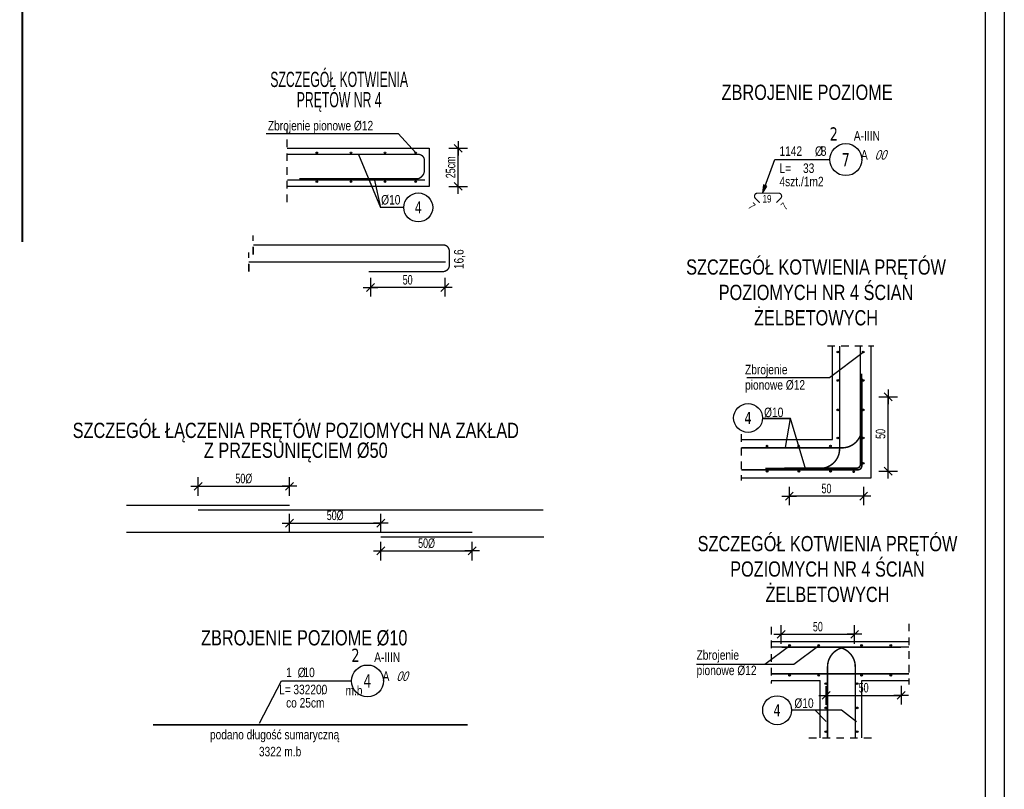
# Model space of a CAD drawing. Header units: millimetres. Extents: x 2694 to 13045, y 509 to 5574.
# Tile 8 of 13: x 3137 to 3783, y 1187 to 1693. Entities that reach past the tile are written whole.
import ezdxf
from ezdxf.enums import TextEntityAlignment as Align

# ---------------------------------------------------------------- set-up
doc = ezdxf.new("R2010")
doc.units = ezdxf.units.MM
doc.header["$LTSCALE"] = 25
doc.linetypes.add('MP', pattern=[0.36, 0.2, -0.16])
for name, color, linetype in [('BA_ram', 2, 'Continuous'), ('BA_txg', 3, 'Continuous'), ('BA_txs', 2, 'Continuous'), ('BA_wig', 3, 'Continuous'), ('BA_wym', 1, 'Continuous'), ('BiK-pr.widok', 3, 'Continuous'), ('BZ_lpm', 1, 'MP'), ('BZ_odn', 1, 'Continuous'), ('BZ_opi1', 7, 'Continuous'), ('BZ_opi2', 4, 'Continuous'), ('BZ_opi3', 30, 'Continuous'), ('BZ_opi4', 53, 'Continuous'), ('BZ_P_wid', 3, 'Continuous'), ('BZ_P_wyc', 134, 'Continuous'), ('BZ_pom', 6, 'Continuous'), ('BZ_wis', 2, 'Continuous'), ('BZ_wym', 1, 'Continuous')]:
    doc.layers.add(name, color=color, linetype=linetype)
doc.styles.add('BIKTBG', font='tahoma.ttf', dxfattribs={"width": 0.85})
doc.styles.add('BIKTC', font='bikromsw.shx', dxfattribs={"width": 0.85})
doc.styles.add('BIKTG', font='bikromsw.shx', dxfattribs={"width": 0.8})
doc.styles.add('BIKTS', font='bikromsw.shx', dxfattribs={"width": 0.8})
doc.styles.add('BIKWYM', font='bikromsw.shx', dxfattribs={"width": 0.7})
doc.dimstyles.new('BA_BGR_25_cm', dxfattribs={"dimscale": 0.25, "dimtxt": 25, "dimasz": 1.666667, "dimexe": 0, "dimexo": 0, "dimgap": 0, "dimtad": 0, "dimdec": 1, "dimrnd": 0.5, "dimzin": 9, "dimdsep": 46, "dimtxsty": 'BIKWYM', "dimblk": 'NONE', "dimcen": 0, "dimse1": 1, "dimse2": 1, "dimclrd": 256, "dimclre": 256, "dimclrt": 7, "dimadec": 0, "dimazin": 0, "dimtfac": 0.033333, "dimtdec": 1, "dimtmove": 0, "dimatfit": 3, "dimldrblk": 'NONE', "dimfxl": 1, "dimtvp": 0.8, "dimtolj": 1, "dimarcsym": 0})
doc.dimstyles.new('BA_KR_25_cm', dxfattribs={"dimscale": 0.25, "dimtxt": 25, "dimasz": 1.666667, "dimexe": 24, "dimexo": 0, "dimgap": 0, "dimtad": 0, "dimdec": 1, "dimrnd": 0.5, "dimzin": 9, "dimdsep": 46, "dimtxsty": 'BIKWYM', "dimblk": 'WYM-KR', "dimcen": 0, "dimdle": 20, "dimclrd": 256, "dimclre": 256, "dimclrt": 2, "dimadec": 0, "dimazin": 0, "dimtfac": 0.033333, "dimtdec": 1, "dimtmove": 0, "dimatfit": 3, "dimldrblk": 'WYM-KR', "dimfxl": 25, "dimfxlon": 1, "dimtvp": 0.8, "dimtolj": 1, "dimarcsym": 0})
doc.dimstyles.new('BA_ST_25_cm', dxfattribs={"dimscale": 0.25, "dimtxt": 25, "dimasz": 1.666667, "dimexe": 24, "dimexo": 0, "dimgap": 0, "dimtad": 0, "dimdec": 1, "dimrnd": 0.5, "dimdsep": 46, "dimtxsty": 'BIKWYM', "dimblk": 'WYM-ST', "dimcen": 0, "dimdle": 20, "dimclrd": 256, "dimclre": 256, "dimclrt": 7, "dimadec": 0, "dimazin": 0, "dimtfac": 0.033333, "dimtdec": 1, "dimtix": 1, "dimtmove": 2, "dimatfit": 3, "dimldrblk": 'WYM-ST', "dimfxl": 1, "dimtvp": 0.8, "dimtolj": 1, "dimtzin": 0, "dimarcsym": 0})

# ---------------------------------------------------------------- blocks, each defined once
blk = doc.blocks.new('_None')
blk = doc.blocks.new('bik_BlkOpPret', base_point=(1524.45, 7050.26))
at = {"layer": 'BZ_opi1', "style": 'BIKTS', "width": 0.6}
for tag, p in [('SZTUK', (1533.83, 7057.76)), ('PRZEDR_FI', (1554.72, 7057.76)), ('PRZEKROJ', (1563.29, 7057.76)), ('PRZEDR_L', (1533.83, 7024.01)), ('DLUGOSC', (1568.65, 7024.01)), ('UWAGA', (1533.83, 6997.76))]:
    blk.add_attdef(tag, p, '', height=18.75, dxfattribs=at)
at = {"layer": 'BZ_opi2', "style": 'BIKTBG', "width": 0.6}
blk.add_attdef('NUMER', text='', height=26.25, dxfattribs=at).set_placement((1620.77, 7050.26), align=Align.MIDDLE_CENTER)
at = {"layer": 'BZ_pom', "width": 0.6}
for tag, p, height, style in [('POZYCJA', (1589.27, 7087.76), 26.25, 'BIKTBG'), ('GATUNEK', (1630.22, 7087.76), 18.75, 'BIKTS'), ('METODA_L', (1639.09, 7050.26), 18.75, 'BIKTS'), ('EURO_KOD', (1663.74, 7050.26), 18.75, 'BIKTS')]:
    blk.add_attdef(tag, p, '', height=height, dxfattribs=dict(at, style=style))
at = {"layer": 'BZ_wym', "width": 0.6}
for tag, p, height, style, flags in [('PRZEDR_NR', (1533.83, 6969.63), 26.25, 'BIKTBG', 1), ('PRZEDR_SZT', (1533.83, 6941.51), 18.75, 'BIKTS', 1), ('TYP_PRETA', (1533.83, 6913.38), 18.75, 'BIKTS', 3), ('EURO_KOD_SEGMENTY', (1567.58, 6885.26), 18.75, 'BIKTS', 3), ('HAK_1', (1533.83, 6857.13), 18.75, 'BIKTS', 3), ('HAK_2', (1533.83, 6829.01), 18.75, 'BIKTS', 3), ('ID', (1533.83, 6800.88), 18.75, 'BIKTS', 3), ('ID_C', (1533.83, 6772.76), 18.75, 'BIKTS', 3), ('b_atr_0', (1533.83, 6744.63), 18.75, 'BIKTS', 3)]:
    blk.add_attdef(tag, p, '', height=height, dxfattribs=dict(at, style=style, flags=flags))
blk = doc.blocks.new('WYM-KR')
at = {"linetype": 'ByBlock'}
blk.add_line((11.52, 0), (-11.52, 0), dxfattribs=at)
at = {"color": 7, "linetype": 'ByBlock'}
blk.add_line((6.24, 6.24), (-6.24, -6.24), dxfattribs=at)
blk = doc.blocks.new('*D47')
at = {"layer": 'BA_wym', "lineweight": -2}
for p, q in [((3666.32, 1242.86), (3666.32, 1255.11)), ((3715.62, 1255.36), (3715.62, 1243.11)), ((3666.74, 1249.11), (3715.2, 1249.11))]:
    blk.add_line(p, q, dxfattribs=at)
at = {"layer": 'Defpoints', "color": 0}
for p in [(3715.62, 1280.92), (3715.62, 1249.11), (3666.32, 1241.67)]:
    blk.add_point(p, dxfattribs=at)
at = {"layer": 'BA_wym', "lineweight": -2, "xscale": 0.4166666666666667, "yscale": 0.4166666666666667, "zscale": 0.4166666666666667, "rotation": 180}
blk.add_blockref('WYM-KR', (3666.32, 1249.11), dxfattribs=at)
at = {"layer": 'BA_wym', "lineweight": -2, "xscale": 0.4166666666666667, "yscale": 0.4166666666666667, "zscale": 0.4166666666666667}
blk.add_blockref('WYM-KR', (3715.62, 1249.11), dxfattribs=at)
at = {"layer": 'BA_wym', "color": 2, "insert": (3690.97, 1254.11), "char_height": 6.25, "attachment_point": 5, "style": 'BIKWYM'}
blk.add_mtext('\\A1;50', dxfattribs=at)
blk = doc.blocks.new('*D48')
at = {"layer": 'BA_wym', "lineweight": -2}
for p, q in [((3636.76, 1282.96), (3636.76, 1295.21)), ((3685.04, 1282.96), (3685.04, 1295.21)), ((3637.18, 1289.21), (3684.63, 1289.21))]:
    blk.add_line(p, q, dxfattribs=at)
at = {"layer": 'Defpoints', "color": 0}
for p in [(3685.04, 1289.21), (3636.76, 1280.92), (3685.04, 1264.81)]:
    blk.add_point(p, dxfattribs=at)
at = {"layer": 'BA_wym', "lineweight": -2, "xscale": 0.4166666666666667, "yscale": 0.4166666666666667, "zscale": 0.4166666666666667, "rotation": 180}
blk.add_blockref('WYM-KR', (3636.76, 1289.21), dxfattribs=at)
at = {"layer": 'BA_wym', "lineweight": -2, "xscale": 0.4166666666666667, "yscale": 0.4166666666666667, "zscale": 0.4166666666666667}
blk.add_blockref('WYM-KR', (3685.04, 1289.21), dxfattribs=at)
at = {"layer": 'BA_wym', "color": 2, "insert": (3660.9, 1294.21), "char_height": 6.25, "attachment_point": 5, "style": 'BIKWYM'}
blk.add_mtext('\\A1;50', dxfattribs=at)
blk = doc.blocks.new('*D49')
at = {"layer": 'BA_wym', "lineweight": -2}
for p, q in [((3700.84, 1445.3), (3713.09, 1445.3)), ((3707.09, 1396.9), (3707.09, 1444.88)), ((3700.84, 1396.48), (3713.09, 1396.48))]:
    blk.add_line(p, q, dxfattribs=at)
at = {"layer": 'Defpoints', "color": 0}
for p in [(3692.59, 1445.3), (3707.09, 1445.3), (3666.16, 1396.48)]:
    blk.add_point(p, dxfattribs=at)
at = {"layer": 'BA_wym', "lineweight": -2, "xscale": 0.4166666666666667, "yscale": 0.4166666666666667, "zscale": 0.4166666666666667}
for p, rotation in [((3707.09, 1445.3), 90), ((3707.09, 1396.48), 270)]:
    blk.add_blockref('WYM-KR', p, dxfattribs=dict(at, rotation=rotation))
at = {"layer": 'BA_wym', "color": 2, "insert": (3702.09, 1420.89), "char_height": 6.25, "attachment_point": 5, "rotation": 90, "style": 'BIKWYM'}
blk.add_mtext('\\A1;50', dxfattribs=at)
blk = doc.blocks.new('*D50')
at = {"layer": 'BA_wym', "lineweight": -2}
for p, q in [((3642.14, 1386.22), (3642.14, 1373.97)), ((3690.96, 1386.22), (3690.96, 1373.97)), ((3690.54, 1379.97), (3642.56, 1379.97))]:
    blk.add_line(p, q, dxfattribs=at)
at = {"layer": 'Defpoints', "color": 0}
for p in [(3690.96, 1431.99), (3642.14, 1393.5), (3642.14, 1379.97)]:
    blk.add_point(p, dxfattribs=at)
at = {"layer": 'BA_wym', "lineweight": -2, "xscale": 0.4166666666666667, "yscale": 0.4166666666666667, "zscale": 0.4166666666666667, "rotation": 180}
blk.add_blockref('WYM-KR', (3642.14, 1379.97), dxfattribs=at)
at = {"layer": 'BA_wym', "lineweight": -2, "xscale": 0.4166666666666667, "yscale": 0.4166666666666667, "zscale": 0.4166666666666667}
blk.add_blockref('WYM-KR', (3690.96, 1379.97), dxfattribs=at)
at = {"layer": 'BA_wym', "color": 2, "insert": (3666.55, 1384.97), "char_height": 6.25, "attachment_point": 5, "style": 'BIKWYM'}
blk.add_mtext('\\A1;50', dxfattribs=at)
blk = doc.blocks.new('bik_BlkOpPretU', base_point=(18572.9, 5991.4))
at = {"layer": 'BZ_opi2', "style": 'BIKTBG', "width": 0.8}
blk.add_attdef('NUMER', text='', height=26.2, dxfattribs=at).set_placement((18420.6, 5991.4), align=Align.MIDDLE_CENTER)
at = {"layer": 'BZ_opi4', "style": 'BIKTS', "width": 0.8}
for tag, p in [('SZTUK', (18467.1, 5998.9)), ('PRZEDR_FI', (18535, 5998.9)), ('PRZEKROJ', (18546.4, 5998.9)), ('UWAGA', (18467.1, 5965.1))]:
    blk.add_attdef(tag, p, '', height=18.8, dxfattribs=at)
at = {"layer": 'BZ_pom', "width": 0.8}
for tag, p, height, style in [('GATUNEK', (18346.6, 6028.9), 18.8, 'BIKTS'), ('METODA_L', (18348.6, 5991.4), 18.8, 'BIKTS'), ('POZYCJA', (18452.1, 6028.9), 26.2, 'BIKTBG')]:
    blk.add_attdef(tag, p, '', height=height, dxfattribs=dict(at, style=style))
at = {"layer": 'BZ_wym', "width": 0.8}
for tag, p, height, style, flags in [('PRZEDR_L', (18467.1, 5937), 18.8, 'BIKTS', 1), ('TYP_PRETA', (18467.1, 5880.7), 18.8, 'BIKTS', 3), ('DLUGOSC', (18467.1, 5908.9), 18.8, 'BIKTS', 1), ('PRZEDR_SZT', (18467.1, 5824.5), 18.8, 'BIKTS', 1), ('PRZEDR_NR', (18467.1, 5852.6), 26.2, 'BIKTBG', 1), ('EURO_KOD', (18467.1, 5796.4), 18.8, 'BIKTS', 3), ('HAK_1', (18467.1, 5768.2), 18.8, 'BIKTS', 3), ('EURO_KOD_SEGMENTY', (18507.9, 5796.4), 18.8, 'BIKTS', 3), ('HAK_2', (18467.1, 5740.1), 18.8, 'BIKTS', 3), ('ID', (18467.1, 5712), 18.8, 'BIKTS', 3), ('b_atr_0', (18467.1, 5655.7), 18.8, 'BIKTS', 3), ('ID_C', (18467.1, 5683.9), 18.8, 'BIKTS', 3)]:
    blk.add_attdef(tag, p, '', height=height, dxfattribs=dict(at, style=style, flags=flags))
blk = doc.blocks.new('*D51')
at = {"layer": 'BA_wym', "lineweight": -2}
for p, q in [((3367.08, 1523.33), (3367.08, 1511.08)), ((3415.98, 1523.33), (3415.98, 1511.08)), ((3415.56, 1517.08), (3367.5, 1517.08))]:
    blk.add_line(p, q, dxfattribs=at)
at = {"layer": 'Defpoints', "color": 0}
for p in [(3367.08, 1527.55), (3415.98, 1530.77), (3367.08, 1517.08)]:
    blk.add_point(p, dxfattribs=at)
at = {"layer": 'BA_wym', "lineweight": -2, "xscale": 0.4166666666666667, "yscale": 0.4166666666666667, "zscale": 0.4166666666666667, "rotation": 180}
blk.add_blockref('WYM-KR', (3367.08, 1517.08), dxfattribs=at)
at = {"layer": 'BA_wym', "lineweight": -2, "xscale": 0.4166666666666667, "yscale": 0.4166666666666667, "zscale": 0.4166666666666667}
blk.add_blockref('WYM-KR', (3415.98, 1517.08), dxfattribs=at)
at = {"layer": 'BA_wym', "color": 2, "insert": (3391.53, 1522.08), "char_height": 6.25, "attachment_point": 5, "style": 'BIKWYM'}
blk.add_mtext('\\A1;50', dxfattribs=at)
blk = doc.blocks.new('*D52')
at = {"layer": 'BA_wym', "lineweight": -2}
for p, q in [((3418.51, 1608.53), (3430.76, 1608.53)), ((3424.76, 1583.94), (3424.76, 1608.11)), ((3418.51, 1583.52), (3430.76, 1583.52))]:
    blk.add_line(p, q, dxfattribs=at)
at = {"layer": 'Defpoints', "color": 0}
for p in [(3414.76, 1608.53), (3424.76, 1608.53), (3414.76, 1583.52)]:
    blk.add_point(p, dxfattribs=at)
at = {"layer": 'BA_wym', "lineweight": -2, "xscale": 0.4166666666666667, "yscale": 0.4166666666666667, "zscale": 0.4166666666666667}
for p, rotation in [((3424.76, 1608.53), 90), ((3424.76, 1583.52), 270)]:
    blk.add_blockref('WYM-KR', p, dxfattribs=dict(at, rotation=rotation))
at = {"layer": 'BA_wym', "color": 2, "insert": (3419.76, 1596.03), "char_height": 6.25, "attachment_point": 5, "rotation": 90, "style": 'BIKWYM'}
blk.add_mtext('\\A1;25cm', dxfattribs=at)
blk = doc.blocks.new('*D53')
at = {"layer": 'BA_wym', "lineweight": -2}
for p, q in [((3253.93, 1380.21), (3253.93, 1392.46)), ((3313.93, 1380.21), (3313.93, 1392.46)), ((3254.35, 1386.46), (3313.51, 1386.46))]:
    blk.add_line(p, q, dxfattribs=at)
at = {"layer": 'Defpoints', "color": 0}
for p in [(3313.93, 1386.46), (3253.93, 1370.96), (3313.93, 1373.96)]:
    blk.add_point(p, dxfattribs=at)
at = {"layer": 'BA_wym', "lineweight": -2, "xscale": 0.4166666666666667, "yscale": 0.4166666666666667, "zscale": 0.4166666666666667, "rotation": 180}
blk.add_blockref('WYM-KR', (3253.93, 1386.46), dxfattribs=at)
at = {"layer": 'BA_wym', "lineweight": -2, "xscale": 0.4166666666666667, "yscale": 0.4166666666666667, "zscale": 0.4166666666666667}
blk.add_blockref('WYM-KR', (3313.93, 1386.46), dxfattribs=at)
at = {"layer": 'BA_wym', "color": 2, "insert": (3283.93, 1391.46), "char_height": 6.25, "attachment_point": 5, "style": 'BIKWYM'}
blk.add_mtext('\\A1;{\\A1;50%%C}', dxfattribs=at)
blk = doc.blocks.new('*D54')
at = {"layer": 'BA_wym', "lineweight": -2}
for p, q in [((3313.93, 1356.02), (3313.93, 1368.27)), ((3373.93, 1356.02), (3373.93, 1368.27)), ((3314.35, 1362.27), (3373.51, 1362.27))]:
    blk.add_line(p, q, dxfattribs=at)
at = {"layer": 'Defpoints', "color": 0}
for p in [(3373.93, 1362.27), (3313.93, 1346.77), (3373.93, 1349.77)]:
    blk.add_point(p, dxfattribs=at)
at = {"layer": 'BA_wym', "lineweight": -2, "xscale": 0.4166666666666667, "yscale": 0.4166666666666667, "zscale": 0.4166666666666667, "rotation": 180}
blk.add_blockref('WYM-KR', (3313.93, 1362.27), dxfattribs=at)
at = {"layer": 'BA_wym', "lineweight": -2, "xscale": 0.4166666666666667, "yscale": 0.4166666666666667, "zscale": 0.4166666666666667}
blk.add_blockref('WYM-KR', (3373.93, 1362.27), dxfattribs=at)
at = {"layer": 'BA_wym', "color": 2, "insert": (3343.93, 1367.27), "char_height": 6.25, "attachment_point": 5, "style": 'BIKWYM'}
blk.add_mtext('\\A1;{\\A1;50%%C}', dxfattribs=at)
blk = doc.blocks.new('*D55')
at = {"layer": 'BA_wym', "lineweight": -2}
for p, q in [((3373.93, 1337.74), (3373.93, 1349.99)), ((3433.93, 1337.74), (3433.93, 1349.99)), ((3374.35, 1343.99), (3433.51, 1343.99))]:
    blk.add_line(p, q, dxfattribs=at)
at = {"layer": 'Defpoints', "color": 0}
for p in [(3433.93, 1343.99), (3373.93, 1328.49), (3433.93, 1331.49)]:
    blk.add_point(p, dxfattribs=at)
at = {"layer": 'BA_wym', "lineweight": -2, "xscale": 0.4166666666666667, "yscale": 0.4166666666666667, "zscale": 0.4166666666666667, "rotation": 180}
blk.add_blockref('WYM-KR', (3373.93, 1343.99), dxfattribs=at)
at = {"layer": 'BA_wym', "lineweight": -2, "xscale": 0.4166666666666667, "yscale": 0.4166666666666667, "zscale": 0.4166666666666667}
blk.add_blockref('WYM-KR', (3433.93, 1343.99), dxfattribs=at)
at = {"layer": 'BA_wym', "color": 2, "insert": (3403.93, 1348.99), "char_height": 6.25, "attachment_point": 5, "style": 'BIKWYM'}
blk.add_mtext('\\A1;{\\A1;50%%C}', dxfattribs=at)
blk = doc.blocks.new('WYM-ST')
blk.add_hatch(color=256).paths.add_polyline_path([(-13, 2.9), (0, 0), (-13, -2.9)])
blk.add_lwpolyline([(0, 0), (-13, 2.9), (-13, -2.9), (0, 0)])

msp = doc.modelspace()

# ---------------------------------------------------------------- hatches: boundary and pattern name
at = {"layer": 'BA_txg'}
h = msp.add_hatch(color=1, dxfattribs=at)
h.dxf.hatch_style = 1
h.paths.add_polyline_path([(3332.4, 1605.58, 1), (3331.4, 1605.58, 1)])
h = msp.add_hatch(color=1, dxfattribs=at)
h.dxf.hatch_style = 1
h.paths.add_polyline_path([(3354.85, 1605.58, 1), (3353.86, 1605.58, 1)])
h = msp.add_hatch(color=1, dxfattribs=at)
h.dxf.hatch_style = 1
h.paths.add_polyline_path([(3377.12, 1605.58, 1), (3376.13, 1605.58, 1)])
h = msp.add_hatch(color=1, dxfattribs=at)
h.dxf.hatch_style = 1
h.paths.add_polyline_path([(3397.32, 1605.58, 1), (3396.33, 1605.58, 1)])
h = msp.add_hatch(color=1, dxfattribs=at)
h.dxf.hatch_style = 1
h.paths.add_polyline_path([(3332.4, 1586.66, 1), (3331.4, 1586.66, 1)])
h = msp.add_hatch(color=1, dxfattribs=at)
h.dxf.hatch_style = 1
h.paths.add_polyline_path([(3354.85, 1586.66, 1), (3353.86, 1586.66, 1)])
h = msp.add_hatch(color=1, dxfattribs=at)
h.dxf.hatch_style = 1
h.paths.add_polyline_path([(3377.12, 1586.66, 1), (3376.13, 1586.66, 1)])
h = msp.add_hatch(color=1, dxfattribs=at)
h.dxf.hatch_style = 1
h.paths.add_polyline_path([(3397.32, 1586.66, 1), (3396.33, 1586.66, 1)])
h = msp.add_hatch(color=1, dxfattribs=at)
h.dxf.hatch_style = 1
h.paths.add_polyline_path([(3674.59, 1474.67, 1), (3673.5, 1474.67, 1)])
h = msp.add_hatch(color=1, dxfattribs=at)
h.dxf.hatch_style = 1
h.paths.add_polyline_path([(3691.2, 1474.67, 1), (3690.11, 1474.67, 1)])
h = msp.add_hatch(color=1, dxfattribs=at)
h.dxf.hatch_style = 1
h.paths.add_polyline_path([(3674.59, 1456.03, 1), (3673.5, 1456.03, 1)])
h = msp.add_hatch(color=1, dxfattribs=at)
h.dxf.hatch_style = 1
h.paths.add_polyline_path([(3691.2, 1456.03, 1), (3690.11, 1456.03, 1)])
h = msp.add_hatch(color=1, dxfattribs=at)
h.dxf.hatch_style = 1
h.paths.add_polyline_path([(3674.59, 1436.67, 1), (3673.5, 1436.67, 1)])
h = msp.add_hatch(color=1, dxfattribs=at)
h.dxf.hatch_style = 1
h.paths.add_polyline_path([(3691.2, 1436.67, 1), (3690.11, 1436.67, 1)])
h = msp.add_hatch(color=1, dxfattribs=at)
h.dxf.hatch_style = 1
h.paths.add_polyline_path([(3674.59, 1418.2, 1), (3673.5, 1418.2, 1)])
h = msp.add_hatch(color=1, dxfattribs=at)
h.dxf.hatch_style = 1
h.paths.add_polyline_path([(3691.2, 1418.2, 1), (3690.11, 1418.2, 1)])
h = msp.add_hatch(color=1, dxfattribs=at)
h.dxf.hatch_style = 1
h.paths.add_polyline_path([(3628.05, 1412.92, 1), (3626.96, 1412.92, 1)])
h = msp.add_hatch(color=1, dxfattribs=at)
h.dxf.hatch_style = 1
h.paths.add_polyline_path([(3648.87, 1412.92, 1), (3647.78, 1412.92, 1)])
h = msp.add_hatch(color=1, dxfattribs=at)
h.dxf.hatch_style = 1
h.paths.add_polyline_path([(3669.68, 1412.92, 1), (3668.59, 1412.92, 1)])
h = msp.add_hatch(color=1, dxfattribs=at)
h.dxf.hatch_style = 1
h.paths.add_polyline_path([(3628.15, 1396.26, 1), (3627.06, 1396.26, 1)])
h = msp.add_hatch(color=1, dxfattribs=at)
h.dxf.hatch_style = 1
h.paths.add_polyline_path([(3648.96, 1396.26, 1), (3647.87, 1396.26, 1)])
h = msp.add_hatch(color=1, dxfattribs=at)
h.dxf.hatch_style = 1
h.paths.add_polyline_path([(3669.77, 1396.26, 1), (3668.68, 1396.26, 1)])
h = msp.add_hatch(color=1, dxfattribs=at)
h.dxf.hatch_style = 1
h.paths.add_polyline_path([(3691.2, 1401.57, 1), (3690.11, 1401.57, 1)])
h = msp.add_hatch(color=1, dxfattribs=at)
h.dxf.hatch_style = 1
h.paths.add_polyline_path([(3684.93, 1396.02, 1), (3683.83, 1396.02, 1)])
h = msp.add_hatch(color=1, dxfattribs=at)
h.dxf.hatch_style = 1
h.paths.add_polyline_path([(3642.84, 1281.95, 1), (3641.75, 1281.95, 1)])
h = msp.add_hatch(color=1, dxfattribs=at)
h.dxf.hatch_style = 1
h.paths.add_polyline_path([(3662.01, 1281.95, 1), (3660.92, 1281.95, 1)])
h = msp.add_hatch(color=1, dxfattribs=at)
h.dxf.hatch_style = 1
h.paths.add_polyline_path([(3690.13, 1281.95, 1), (3689.04, 1281.95, 1)])
h = msp.add_hatch(color=1, dxfattribs=at)
h.dxf.hatch_style = 1
h.paths.add_polyline_path([(3709.3, 1281.95, 1), (3708.21, 1281.95, 1)])
h = msp.add_hatch(color=1, dxfattribs=at)
h.dxf.hatch_style = 1
h.paths.add_polyline_path([(3642.84, 1262.22, 1), (3641.75, 1262.22, 1)])
h = msp.add_hatch(color=1, dxfattribs=at)
h.dxf.hatch_style = 1
h.paths.add_polyline_path([(3662.01, 1262.22, 1), (3660.92, 1262.22, 1)])
h = msp.add_hatch(color=1, dxfattribs=at)
h.dxf.hatch_style = 1
h.paths.add_polyline_path([(3690.13, 1262.22, 1), (3689.04, 1262.22, 1)])
h = msp.add_hatch(color=1, dxfattribs=at)
h.dxf.hatch_style = 1
h.paths.add_polyline_path([(3709.3, 1262.22, 1), (3708.21, 1262.22, 1)])
h = msp.add_hatch(color=1, dxfattribs=at)
h.dxf.hatch_style = 1
h.paths.add_polyline_path([(3666.63, 1256.83, 1), (3665.54, 1256.83, 1)])
h = msp.add_hatch(color=1, dxfattribs=at)
h.dxf.hatch_style = 1
h.paths.add_polyline_path([(3687.26, 1256.83, 1), (3686.17, 1256.83, 1)])
h = msp.add_hatch(color=1, dxfattribs=at)
h.dxf.hatch_style = 1
h.paths.add_polyline_path([(3666.63, 1240.88, 1), (3665.54, 1240.88, 1)])
h = msp.add_hatch(color=1, dxfattribs=at)
h.dxf.hatch_style = 1
h.paths.add_polyline_path([(3687.26, 1240.88, 1), (3686.17, 1240.88, 1)])
h = msp.add_hatch(color=1, dxfattribs=at)
h.dxf.hatch_style = 1
h.paths.add_polyline_path([(3666.63, 1225.22, 1), (3665.54, 1225.22, 1)])
h = msp.add_hatch(color=1, dxfattribs=at)
h.dxf.hatch_style = 1
h.paths.add_polyline_path([(3687.26, 1225.22, 1), (3686.17, 1225.22, 1)])

# ---------------------------------------------------------------- linework, layer by layer
at = {"layer": 'BA_ram', "color": 1}
msp.add_lwpolyline([(2733.33, 509.19), (2733.33, 1994.19), (3783.33, 1994.19), (3783.33, 509.19)], close=True, dxfattribs=at)
at = {"layer": 'BA_ram'}
msp.add_lwpolyline([(2808.33, 521.69), (2808.33, 1981.69), (3770.83, 1981.69), (3770.83, 521.69)], close=True, dxfattribs=at)
at = {"layer": 'BA_txg', "color": 1}
for centre, radius in [((3331.9, 1605.58, 18127.84), 0.496), ((3354.36, 1605.58, 18127.84), 0.496), ((3376.63, 1605.58, 18127.84), 0.496), ((3396.82, 1605.58, 18127.84), 0.496), ((3331.9, 1586.66, 18127.84), 0.496), ((3354.36, 1586.66, 18127.84), 0.496), ((3376.63, 1586.66, 18127.84), 0.496), ((3396.82, 1586.66, 18127.84), 0.496), ((3674.05, 1474.67, 9063.92), 0.545), ((3690.65, 1474.67, 9063.92), 0.545), ((3674.05, 1456.03, 9063.92), 0.545), ((3690.65, 1456.03, 9063.92), 0.545), ((3674.05, 1436.67, 9063.92), 0.545), ((3690.65, 1436.67, 9063.92), 0.545), ((3674.05, 1418.2, 9063.92), 0.545), ((3690.65, 1418.2, 9063.92), 0.545), ((3627.51, 1412.92, 9063.92), 0.545), ((3648.32, 1412.92, 9063.92), 0.545), ((3669.14, 1412.92, 9063.92), 0.545), ((3627.6, 1396.26, 9063.92), 0.545), ((3648.41, 1396.26, 9063.92), 0.545), ((3669.23, 1396.26, 9063.92), 0.545), ((3690.65, 1401.57, 9063.92), 0.545), ((3684.38, 1396.02, 9063.92), 0.545), ((3642.29, 1281.95, 9063.92), 0.545), ((3661.46, 1281.95, 9063.92), 0.545), ((3689.59, 1281.95, 9063.92), 0.545), ((3708.76, 1281.95, 9063.92), 0.545), ((3642.29, 1262.22, 9063.92), 0.545), ((3661.46, 1262.22, 9063.92), 0.545), ((3689.59, 1262.22, 9063.92), 0.545), ((3708.76, 1262.22, 9063.92), 0.545), ((3666.08, 1256.83, 9063.92), 0.545), ((3686.71, 1256.83, 9063.92), 0.545), ((3666.08, 1240.88, 9063.92), 0.545), ((3686.71, 1240.88, 9063.92), 0.545), ((3666.08, 1225.22, 9063.92), 0.545), ((3686.71, 1225.22, 9063.92), 0.545)]:
    msp.add_circle(centre, radius, dxfattribs=at)
at = {"layer": 'BA_wig', "color": 2, "elevation": 18127.84}
msp.add_lwpolyline([(3312.4, 1608.53), (3371.48, 1608.53), (3405.71, 1608.53), (3405.71, 1583.52), (3371.48, 1583.52), (3371.48, 1583.52), (3312.4, 1583.52)], dxfattribs=at)
at = {"layer": 'BiK-pr.widok'}
for points, const_width, elevation in [([(3312.4, 1604.57), (3398.45, 1604.57, -0.414214), (3402.56, 1600.46), (3402.56, 1594.52, -0.332904), (3398.45, 1588.58), (3320.41, 1588.58)], 0.878, 18127.84), ([(3290.08, 1545.08), (3414.78, 1545.08, -0.414214), (3418.88, 1540.97), (3418.88, 1531.66, -0.414214), (3414.78, 1527.55), (3365.95, 1527.55)], 0.878, 18127.84), ([(3675.16, 1478.74), (3675.16, 1411.07, -0.414214), (3662.29, 1398.2), (3626.34, 1398.2)], 0.966, 9063.92), ([(3610.57, 1411.73), (3676.82, 1411.73, 0.414214), (3689.69, 1424.61), (3689.69, 1460.55)], 0.966, 9063.92), ([(3685.44, 1221.25), (3685.44, 1267.94, 0.414214), (3672.56, 1280.81), (3637.16, 1280.81)], 0.966, 9063.92), ([(3667.26, 1221.25), (3667.26, 1267.94, -0.414214), (3680.14, 1280.81), (3715.54, 1280.81)], 0.966, 9063.92)]:
    msp.add_lwpolyline(points, format="xyb", dxfattribs=dict(at, const_width=const_width, elevation=elevation))
at = {"layer": 'BiK-pr.widok', "const_width": 0.878, "elevation": 18127.84}
for points in [[(3312.4, 1587.72), (3402.97, 1587.72)], [(3287.18, 1533.77), (3416.39, 1533.77)]]:
    msp.add_lwpolyline(points, dxfattribs=at)
at = {"layer": 'BiK-pr.widok', "color": 9, "const_width": 0.966, "elevation": 9063.92}
for points in [[(3630.32, 1280.82), (3720.73, 1280.82)], [(3630.32, 1263.27), (3720.73, 1263.27)]]:
    msp.add_lwpolyline(points, dxfattribs=at)
at = {"layer": 'BZ_lpm', "color": 1, "lineweight": 25}
for p, q in [((3667.13, 1478.74, 9063.92), (3697.69, 1478.74, 9063.92)), ((3610.57, 1420.78, 9063.92), (3610.57, 1390.22, 9063.92)), ((3630.32, 1294.12, 9063.92), (3630.32, 1256.86, 9063.92)), ((3720.73, 1296.19, 9063.92), (3720.73, 1256.31, 9063.92)), ((3655.03, 1221.25, 9063.92), (3699.03, 1221.25, 9063.92))]:
    msp.add_line(p, q, dxfattribs=at)
at = {"layer": 'BZ_lpm', "color": 1, "lineweight": 25, "elevation": 18127.84}
for points in [[(3312.4, 1573.21), (3312.4, 1621.42)], [(3290.08, 1543.82), (3290.08, 1538.83), (3290.08, 1551.32)], [(3287.18, 1532.51), (3287.18, 1527.52), (3287.18, 1540.01)]]:
    msp.add_lwpolyline(points, dxfattribs=at)
at = {"layer": 'BZ_odn'}
for p, q in [((3369.49, 1588.45, 18127.84), (3373.74, 1569.67, 18127.84)), ((3652.97, 1397.32, 9063.92), (3643, 1431.02, 9063.92))]:
    msp.add_line(p, q, dxfattribs=at)
for points, elevation in [([(3298.66, 1618.31), (3385.33, 1618.31), (3396.82, 1605.58)], 18127.84), ([(3614.33, 1457.87), (3668.49, 1457.87), (3690.65, 1474.67)], 9063.92), ([(3643, 1431.02), (3624.51, 1431.02), (3643, 1431.02)], 9063.92), ([(3581.27, 1269.69), (3645.08, 1269.69), (3661.46, 1281.95)], 9063.92), ([(3581.27, 1269.69), (3626.09, 1269.69), (3642.46, 1281.95)], 9063.92)]:
    msp.add_lwpolyline(points, dxfattribs=dict(at, elevation=elevation))
for points in [[(3359.22, 1604.57), (3373.74, 1569.67)], [(3389.02, 1569.67), (3373.74, 1569.67)], [(3639.56, 1411.95), (3643, 1431.02)], [(3659.14, 1239.35), (3643.67, 1239.35)], [(3666.32, 1231.94), (3659.14, 1239.35)], [(3676.5, 1239.35), (3659.14, 1239.35)], [(3686.19, 1231.68), (3676.5, 1239.35)]]:
    msp.add_lwpolyline(points, dxfattribs=at)
for centre, radius in [((3679.23, 1601.08), 10.5), ((3365.13, 1258.58, 18127.84), 10.47)]:
    msp.add_circle(centre, radius, dxfattribs=at)
at = {"layer": 'BZ_odn', "color": 252}
for centre in [(3398.52, 1569.67, 18127.84), (3615.05, 1431.34, 9063.92), (3634.16, 1239.35, 9063.92)]:
    msp.add_circle(centre, 9.5, dxfattribs=at)
at = {"layer": 'BZ_P_wid'}
for p, q in [((3206.9, 1373.96, 18127.84), (3313.93, 1373.96, 18127.84)), ((3253.93, 1370.96, 18127.84), (3480.54, 1370.96, 18127.84)), ((3206.9, 1356.37, 18127.84), (3433.93, 1356.37, 18127.84)), ((3373.93, 1353.37, 18127.84), (3480.95, 1353.37, 18127.84))]:
    msp.add_line(p, q, dxfattribs=at)
at = {"layer": 'BZ_P_wid', "const_width": 0.8}
msp.add_lwpolyline([(3622.7, 1572.83), (3619.88, 1575.66, -0.668179), (3621.29, 1579.08), (3635.09, 1579.08, -0.668179), (3636.5, 1575.66), (3633.68, 1572.83)], format="xyb", dxfattribs=at)
at = {"layer": 'BZ_P_wid', "const_width": 1, "elevation": 9063.92}
for points in [[(3688.82, 1478.74), (3688.82, 1400.86, -0.414214), (3686.32, 1398.36), (3638.82, 1398.36)], [(3610.57, 1397.3), (3687.23, 1397.3, 0.414214), (3689.73, 1399.8), (3689.73, 1457.3)]]:
    msp.add_lwpolyline(points, format="xyb", dxfattribs=at)
at = {"layer": 'BZ_P_wid', "const_width": 0.998, "elevation": 18127.84}
msp.add_lwpolyline([(3224.31, 1229.7), (3430.9, 1229.7)], dxfattribs=at)
at = {"layer": 'BZ_P_wyc', "linetype": 'Continuous', "const_width": 1.2}
msp.add_lwpolyline([(3138.44, 1547), (3138.44, 1928.48, -0.414214), (3141.44, 1931.48), (3198.44, 1931.48)], format="xyb", dxfattribs=at)
at = {"layer": 'BZ_wis'}
for p, q in [((3670.59, 1417.32, 9063.92), (3670.59, 1478.74, 9063.92)), ((3695.99, 1391.92, 9063.92), (3695.99, 1478.74, 9063.92)), ((3610.57, 1417.32, 9063.92), (3670.59, 1417.32, 9063.92)), ((3610.57, 1391.92, 9063.92), (3695.99, 1391.92, 9063.92)), ((3630.12, 1284.55, 9063.92), (3720.52, 1284.55, 9063.92)), ((3630.32, 1258.88, 9063.92), (3662.51, 1258.88, 9063.92)), ((3662.51, 1221.25, 9063.92), (3662.51, 1258.88, 9063.92)), ((3689.87, 1258.88, 9063.92), (3720.73, 1258.88, 9063.92)), ((3689.87, 1221.25, 9063.92), (3689.87, 1258.88, 9063.92))]:
    msp.add_line(p, q, dxfattribs=at)

# ---------------------------------------------------------------- block references
ref = msp.add_blockref('bik_BlkOpPret', (3632.54, 1601.08))
ref.add_attrib('NUMER', '7', dxfattribs={"layer": 'BZ_opi2', "height": 8.75, "style": 'BIKTBG', "width": 0.8}).set_placement((3679.23, 1601.08), align=Align.MIDDLE_CENTER)
ref.add_attrib('POZYCJA', '2', (3668.73, 1613.58), dxfattribs={"layer": 'BZ_pom', "height": 8.75, "style": 'BIKTBG', "width": 0.8})
ref.add_attrib('SZTUK', '1142', (3635.67, 1603.58), dxfattribs={"layer": 'BZ_opi1', "height": 6.25, "style": 'BIKTS', "width": 0.8})
ref.add_attrib('GATUNEK', 'A-IIIN', (3684.52, 1613.58), dxfattribs={"layer": 'BZ_pom', "height": 6.25, "style": 'BIKTS', "width": 0.8})
ref.add_attrib('PRZEKROJ', '8', (3662.81, 1603.58), dxfattribs={"layer": 'BZ_opi1', "height": 6.25, "style": 'BIKTS', "width": 0.8})
ref.add_attrib('DLUGOSC', '33', (3651.14, 1592.33), dxfattribs={"layer": 'BZ_opi1', "height": 6.25, "style": 'BIKTS', "width": 0.8})
ref.add_attrib('UWAGA', '4szt./1m2', (3635.67, 1583.58), dxfattribs={"layer": 'BZ_opi1', "height": 6.25, "style": 'BIKTS', "width": 0.8})
ref.add_attrib('METODA_L', 'A', (3689.21, 1601.08), dxfattribs={"layer": 'BZ_pom', "height": 6.25, "style": 'BIKTS', "width": 0.8})
ref.add_attrib('PRZEDR_FI', '%%c', (3659, 1603.58), dxfattribs={"layer": 'BZ_opi1', "height": 6.25, "style": 'BIKTS', "width": 0.8})
ref.add_attrib('PRZEDR_L', 'L=', (3635.67, 1592.33), dxfattribs={"layer": 'BZ_opi1', "height": 6.25, "style": 'BIKTS', "width": 0.8})
ref.add_attrib('EURO_KOD', '00', (3698.26, 1601.08), dxfattribs={"layer": 'BZ_pom', "height": 6.25, "style": 'BIKTS', "oblique": 18, "width": 0.8})
ref = msp.add_blockref('bik_BlkOpPretU', (3412.07, 1558.51, 18127.84), dxfattribs=dict(xscale=0.11315390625, yscale=0.11315390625, zscale=0.11315390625, rotation=359.9999999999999))
ref.add_attrib('NUMER', '4', dxfattribs={"layer": 'BZ_opi2', "height": 7.92, "style": 'BIKTBG', "width": 0.8}).set_placement((3398.52, 1569.67, 18127.84), align=Align.MIDDLE_CENTER)
ref = msp.add_blockref('bik_BlkOpPretU', (3628.6, 1420.18, 9063.92), dxfattribs=dict(xscale=0.11315390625, yscale=0.11315390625, zscale=0.11315390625, rotation=359.9999999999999))
ref.add_attrib('NUMER', '4', dxfattribs={"layer": 'BZ_opi2', "height": 7.92, "style": 'BIKTBG', "width": 0.8}).set_placement((3615.05, 1431.34, 9063.92), align=Align.MIDDLE_CENTER)
ref = msp.add_blockref('bik_BlkOpPret', (3308.58, 1258.58, 18127.84), dxfattribs=dict(xscale=0.9975, yscale=0.9975, zscale=0.9975))
ref.add_attrib('NUMER', '4', dxfattribs={"layer": 'BZ_opi2', "height": 8.73, "style": 'BIKTBG', "width": 0.8}).set_placement((3365.13, 1258.58, 18127.84), align=Align.MIDDLE_CENTER)
ref.add_attrib('POZYCJA', '2', (3354.65, 1271.04, 18127.84), dxfattribs={"layer": 'BZ_pom', "height": 8.73, "style": 'BIKTBG', "width": 0.8})
ref.add_attrib('SZTUK', '1', (3311.7, 1261.07, 18127.84), dxfattribs={"layer": 'BZ_opi1', "height": 6.23, "style": 'BIKTS', "width": 0.8})
ref.add_attrib('GATUNEK', 'A-IIIN', (3369.56, 1271.04, 18127.84), dxfattribs={"layer": 'BZ_pom', "height": 6.234, "style": 'BIKTS', "width": 0.8})
ref.add_attrib('PRZEKROJ', '10', (3323.1, 1261.07, 18127.84), dxfattribs={"layer": 'BZ_opi1', "height": 6.234, "style": 'BIKTS', "width": 0.8})
ref.add_attrib('DLUGOSC', '332200', (3316.48, 1249.85, 18127.84), dxfattribs={"layer": 'BZ_opi1', "height": 6.234, "style": 'BIKTS', "width": 0.8})
ref.add_attrib('UWAGA', 'co 25cm', (3311.7, 1241.12, 18127.84), dxfattribs={"layer": 'BZ_opi1', "height": 6.234, "style": 'BIKTS', "width": 0.8})
ref.add_attrib('METODA_L', 'A', (3375.08, 1258.58, 18127.84), dxfattribs={"layer": 'BZ_pom', "height": 6.23, "style": 'BIKTS', "width": 0.8})
ref.add_attrib('PRZEDR_FI', '%%c', (3319.3, 1261.07, 18127.84), dxfattribs={"layer": 'BZ_opi1', "height": 6.234, "style": 'BIKTS', "width": 0.8})
ref.add_attrib('PRZEDR_L', 'L=', (3307.13, 1249.85, 18127.84), dxfattribs={"layer": 'BZ_opi1', "height": 6.234, "style": 'BIKTS', "width": 0.8})
ref.add_attrib('EURO_KOD', '00', (3384.1, 1258.58, 18127.84), dxfattribs={"layer": 'BZ_pom', "height": 6.234, "style": 'BIKTS', "oblique": 18, "width": 0.8})
ref = msp.add_blockref('bik_BlkOpPretU', (3647.71, 1228.19, 9063.92), dxfattribs=dict(xscale=0.11315390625, yscale=0.11315390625, zscale=0.11315390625, rotation=359.9999999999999))
ref.add_attrib('NUMER', '4', dxfattribs={"layer": 'BZ_opi2', "height": 7.92, "style": 'BIKTBG', "width": 0.8}).set_placement((3634.16, 1239.35, 9063.92), align=Align.MIDDLE_CENTER)

# ---------------------------------------------------------------- texts
at = {"layer": 'BA_txg', "style": 'BIKTG', "width": 0.8}
msp.add_text('ZBROJENIE POZIOME', height=10, dxfattribs=at).set_placement((3597.68, 1640.34))
for s, p in [('SZCZEGÓŁ ŁĄCZENIA PRĘTÓW POZIOMYCH NA ZAKŁAD', (3318.07, 1423.2, 18127.84)), ('Z PRZESUNIĘCIEM %%C50', (3318.07, 1410.15, 18127.84)), ('ZBROJENIE POZIOME %%C10', (3323.62, 1286.94, 18127.84))]:
    msp.add_text(s, height=10, dxfattribs=at).set_placement(p, align=Align.MIDDLE_CENTER)
at = {"layer": 'BA_txg', "char_height": 10, "width": 195.7377, "attachment_point": 1, "style": 'BIKTG'}
for insert in [(3561.82, 1535.53), (3569.34, 1353.79)]:
    msp.add_mtext('\\pxqc;SZCZEGÓŁ KOTWIENIA PRĘTÓW POZIOMYCH NR 4 ŚCIAN ŻELBETOWYCH', dxfattribs=dict(at, insert=insert))
at = {"layer": 'BA_txs', "style": 'BIKTS', "width": 0.8}
for s, height, p in [('%%C10', 6.25, (3374.11, 1571.59, 18127.84)), ('Zbrojenie', 6.25, (3613.08, 1460.05, 9063.92)), ('pionowe %%C12', 6.25, (3613.08, 1449.97, 9063.92)), ('%%C10', 6.25, (3625.58, 1431.92, 9063.92)), ('Zbrojenie', 6.25, (3581.25, 1272.5, 9063.92)), ('pionowe %%C12', 6.25, (3581.25, 1262.42, 9063.92)), ('m.b', 6.234, (3350.73, 1249.19, 18127.84)), ('.', 6.23, (3334.68, 1249.49, 18127.84)), ('%%C10', 6.25, (3645.46, 1240.89, 9063.92)), ('podano długość sumaryczną ', 6.2344, (3261.7, 1220.2, 18127.84)), ('3322 m.b', 6.234, (3293.86, 1209.05, 18127.84))]:
    msp.add_text(s, height=height, dxfattribs=at).set_placement(p)
msp.add_text('16,6', height=6.25, rotation=90, dxfattribs=at).set_placement((3425.1, 1535.65, 18127.84), align=Align.MIDDLE_CENTER)
at = {"layer": 'BZ_opi3', "style": 'BIKTC', "width": 0.8}
msp.add_text('19', height=5, dxfattribs=at).set_placement((3627.49, 1575.42), align=Align.MIDDLE_CENTER)
for rotation, p in [(314.99985, (3617.54, 1570.5)), (44.99985, (3638.84, 1570.5))]:
    msp.add_text('7', height=5, rotation=rotation, dxfattribs=at).set_placement(p, align=Align.MIDDLE_CENTER)

# ---------------------------------------------------------------- dimensions: what is measured, and where the dimension line sits
at = {"layer": 'BA_wym'}
for base, p1, p2, angle, text, override, picture, middle in [((3424.76, 1608.53, 18127.84), (3414.76, 1583.52, 18127.84), (3414.76, 1608.53, 18127.84), 90, '25cm', {"dimdec": 0, "dimrnd": 1, "dimtxsty": 'BIKWYM', "dimatfit": 1}, '*D52', (3419.76, 1596.03, 18127.84)), ((3367.08, 1517.08, 18127.84), (3415.98, 1530.77, 18127.84), (3367.08, 1527.55, 18127.84), 180, '50', {"dimblk": 'WYM-KR', "dimatfit": 1}, '*D51', (3391.53, 1522.08, 18127.84)), ((3707.09, 1445.3, 9063.92), (3666.16, 1396.48, 9063.92), (3692.59, 1445.3, 9063.92), 90, '50', {"dimblk": 'WYM-KR', "dimatfit": 1}, '*D49', (3702.09, 1420.89, 9063.92))]:
    dim = msp.add_linear_dim(base=base, p1=p1, p2=p2, angle=angle, text=text, dimstyle='BA_KR_25_cm', override=override, dxfattribs=at)
    dim.commit()
    dim.dimension.update_dxf_attribs({"geometry": picture, "text_midpoint": middle})
for base, p1, p2, text, override, picture, middle in [((3642.14, 1379.97, 9063.92), (3690.96, 1431.99, 9063.92), (3642.14, 1393.5, 9063.92), '50', {"dimblk": 'WYM-KR', "dimatfit": 1}, '*D50', (3666.55, 1384.97, 9063.92)), ((3313.93, 1386.46, 9063.92), (3253.93, 1370.96, 9063.92), (3313.93, 1373.96, 9063.92), '{\\A1;50%%C}', {"dimdec": 0, "dimrnd": 1, "dimblk": 'WYM-KR', "dimatfit": 1}, '*D53', (3283.93, 1391.46, 9063.92)), ((3373.93, 1362.27, 18127.84), (3313.93, 1346.77, 18127.84), (3373.93, 1349.77, 18127.84), '{\\A1;50%%C}', {"dimdec": 0, "dimrnd": 1, "dimblk": 'WYM-KR', "dimatfit": 1}, '*D54', (3343.93, 1367.27, 18127.84)), ((3433.93, 1343.99, 18127.84), (3373.93, 1328.49, 18127.84), (3433.93, 1331.49, 18127.84), '{\\A1;50%%C}', {"dimdec": 0, "dimrnd": 1, "dimblk": 'WYM-KR', "dimatfit": 1}, '*D55', (3403.93, 1348.99, 18127.84)), ((3685.04, 1289.21, 9063.92), (3636.76, 1280.92, 9063.92), (3685.04, 1264.81, 9063.92), '50', {"dimblk": 'WYM-KR', "dimatfit": 1}, '*D48', (3660.9, 1294.21, 9063.92)), ((3715.62, 1249.11, 9063.92), (3666.32, 1241.67, 9063.92), (3715.62, 1280.92, 9063.92), '50', {"dimblk": 'WYM-KR', "dimatfit": 1}, '*D47', (3690.97, 1254.11, 9063.92))]:
    dim = msp.add_linear_dim(base=base, p1=p1, p2=p2, text=text, dimstyle='BA_KR_25_cm', override=override, dxfattribs=at)
    dim.commit()
    dim.dimension.update_dxf_attribs({"geometry": picture, "text_midpoint": middle})

# ---------------------------------------------------------------- leaders
at = {"layer": 'BZ_odn'}
for points, dimstyle in [([(3624.43, 1578.96), (3632.54, 1601.08), (3668.73, 1601.08)], 'BA_ST_25_cm'), ([(3294.15, 1230.82, 18127.84), (3308.58, 1258.58, 18127.84), (3354.65, 1258.58, 18127.84)], 'BA_BGR_25_cm')]:
    msp.add_leader(points, dimstyle=dimstyle, dxfattribs=at)

# ---------------------------------------------------------------- next in the draw order: texts
at = {"layer": 'BA_txg', "insert": (3284.65, 1658.81, 18127.84), "char_height": 10, "width": 123.8124, "attachment_point": 1, "style": 'BIKTG', "bg_fill": 2}
msp.add_mtext('\\pxsm0.8,qc;{\\W0.6;SZCZEGÓŁ KOTWIENIA PRĘTÓW NR 4}', dxfattribs=at)

# ---------------------------------------------------------------- next in the draw order: texts
at = {"layer": 'BA_txs', "style": 'BIKTS', "width": 0.8}
msp.add_text('Zbrojenie pionowe %%C12', height=6.25, dxfattribs=at).set_placement((3299.74, 1620.29, 18127.84))

doc.saveas('drawing.dxf')
